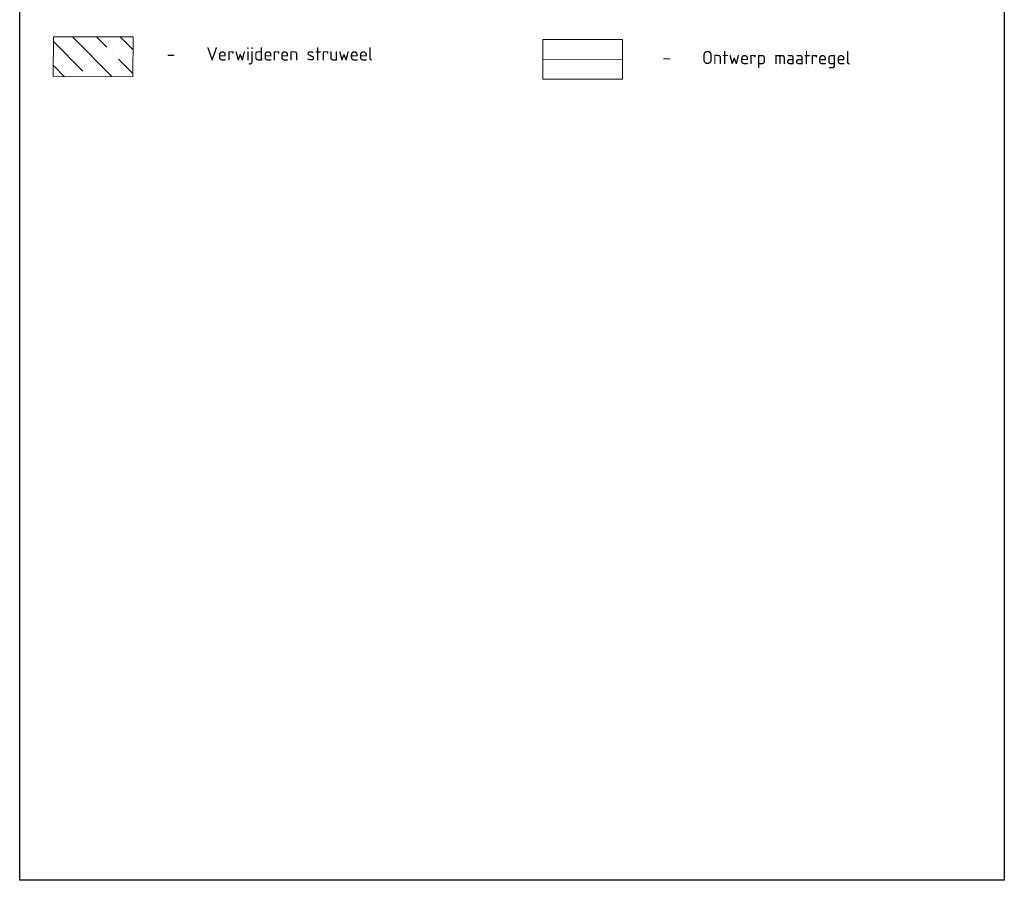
# Model space of a CAD drawing. Header units: metres. Extents: x 197883 to 206898, y 361907 to 364395.
# Tile 86 of 256: x 201936 to 202121, y 362389 to 362551. Entities that reach past the tile are written whole.
import ezdxf

# ---------------------------------------------------------------- set-up
doc = ezdxf.new("R2010")
doc.units = ezdxf.units.M
for name, color, linetype, lineweight in [('N-WE-GW-ONTWERP-GEUL', 7, 'Continuous', 18), ('V-WE-GR-STRUWEEL-A-1000', 10, 'Continuous', 18), ('X-XX-AL-LEGENDA-G', 7, 'Continuous', 18), ('X-XX-AL-REFERENTIE-GD', 7, 'Continuous', 25), ('X-XX-AL-T25-1000', 7, 'Continuous', 25)]:
    doc.layers.add(name, color=color, linetype=linetype, lineweight=lineweight)
doc.styles.add('NLCS-ISO-M1000-T25', font='NLCS-ISO.ttf', dxfattribs={"height": 2.5})

msp = doc.modelspace()

# ---------------------------------------------------------------- hatches: boundary and pattern name
at = {"layer": 'V-WE-GR-STRUWEEL-A-1000', "ltscale": 10}
h = msp.add_hatch(dxfattribs=at)
h.set_pattern_fill('ANSI35', color=10, angle=89.91564)
h.set_pattern_definition([(134.9156, (201112.233, 362457.3756), (-4.496734, -4.48351), []), (134.9156, (201112.2393, 362461.866), (-4.496734, -4.48351), [7.9375, -1.5875, 0, -1.5875])])
h.paths.add_polyline_path([(201956.978, 362547.886), (201941.978, 362547.908), (201941.967, 362540.408), (201956.967, 362540.386)])

# ---------------------------------------------------------------- linework, layer by layer
at = {"layer": 'N-WE-GW-ONTWERP-GEUL', "color": 253}
msp.add_line((202034.135, 362543.685), (202049.135, 362543.663), dxfattribs=at)
at = {"layer": 'X-XX-AL-LEGENDA-G', "flags": 128}
msp.add_lwpolyline([(201956.978, 362547.886), (201941.978, 362547.908), (201941.967, 362540.408), (201956.967, 362540.386), (201956.978, 362547.886)], close=True, dxfattribs=at)
msp.add_lwpolyline([(202034.141, 362547.435), (202034.13, 362539.935), (202049.13, 362539.913), (202049.141, 362547.413), (202034.141, 362547.435)], dxfattribs=at)
at = {"layer": 'X-XX-AL-REFERENTIE-GD'}
msp.add_lwpolyline([(201935.634, 363035.311), (202121.04, 363035.311), (202121.04, 362389.113), (201935.634, 362389.113)], close=True, dxfattribs=at)

# ---------------------------------------------------------------- texts
at = {"layer": 'X-XX-AL-T25-1000', "insert": (201960.799, 362544.319), "char_height": 2.5, "attachment_point": 4, "style": 'NLCS-ISO-M1000-T25'}
msp.add_mtext_dynamic_manual_height_columns('\\pxi-3,l4,t4;-^IVerwijderen struweel', width=82.59126, gutter_width=12.5, heights=[0], dxfattribs=at)
at = {"layer": 'X-XX-AL-T25-1000', "insert": (202054.135, 362543.655), "char_height": 2.5, "attachment_point": 4, "rotation": 359.91564, "style": 'NLCS-ISO-M1000-T25'}
msp.add_mtext_dynamic_manual_height_columns('\\pxi-3,l4,t4;-^IOntwerp maatregel', width=64.29508, gutter_width=12.5, heights=[0], dxfattribs=at)

doc.saveas('drawing.dxf')
